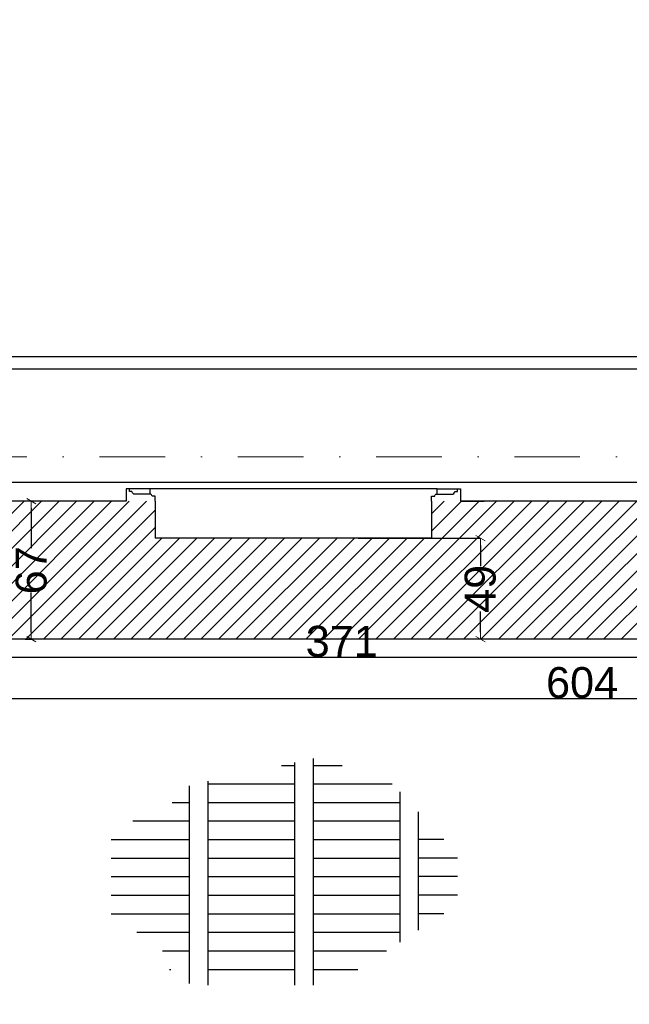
# Model space of a CAD drawing. Header units: millimetres. Extents: x 75543 to 124291, y -109148 to -86372.
# Tile 33 of 99: x 81819 to 84774, y -96076 to -91299. Entities that reach past the tile are written whole.
import ezdxf

# ---------------------------------------------------------------- set-up
doc = ezdxf.new("R2010")
doc.units = ezdxf.units.MM
doc.header["$MEASUREMENT"] = 0
doc.linetypes.add('Dot & Dashed', pattern=[670.277762, 317.5, -176.388889, 0, -176.388874])
for name, color, linetype in [('COKÓŁ', 7, 'Continuous'), ('detalokna', 7, 'Continuous'), ('DIM MALY', 7, 'Continuous'), ('Drawing & Figure', 7, 'Continuous'), ('opaska', 7, 'Continuous'), ('POSADZKI', 7, 'Continuous'), ('Structural - Bearing', 7, 'Continuous'), ('Structural - Grid', 7, 'Continuous')]:
    doc.layers.add(name, color=color, linetype=linetype)
doc.styles.add('STYL_AUTOMATYCZNY_2', font='arial.ttf')
doc.dimstyles.new('STYL_AUTOMATYCZNY__2', dxfattribs={"dimtxt": 150, "dimasz": 34.231941, "dimexe": 0.18, "dimexo": 3, "dimgap": 0, "dimtad": 1, "dimdec": 0, "dimlfac": 0.1, "dimzin": 0, "dimdsep": 46, "dimtxsty": 'STYL_AUTOMATYCZNY_2', "dimblk": 'ARROWHEAD_2', "dimblk1": 'ARROWHEAD_2', "dimblk2": 'ARROWHEAD_2', "dimcen": 0.09, "dimclrd": 5, "dimclre": 5, "dimclrt": 1, "dimadec": 0, "dimazin": 0, "dimtfac": 1, "dimtdec": 4, "dimtmove": 0, "dimatfit": 3, "dimfxl": 0, "dimtolj": 1, "dimtzin": 0, "dimarcsym": 0})
doc.dimstyles.new('STYL_AUTOMATYCZNY__3', dxfattribs={"dimtxt": 150, "dimasz": 34.231941, "dimexe": 0.18, "dimexo": 3, "dimgap": 0, "dimtad": 1, "dimtih": 1, "dimtoh": 1, "dimdec": 0, "dimlfac": 0.1, "dimzin": 0, "dimdsep": 46, "dimtxsty": 'STYL_AUTOMATYCZNY_2', "dimblk": 'ARROWHEAD_2', "dimblk1": 'ARROWHEAD_2', "dimblk2": 'ARROWHEAD_2', "dimcen": 0.09, "dimclrd": 5, "dimclre": 5, "dimclrt": 1, "dimadec": 0, "dimazin": 0, "dimtfac": 1, "dimtdec": 4, "dimtmove": 0, "dimatfit": 3, "dimfxl": 0, "dimtolj": 1, "dimtzin": 0, "dimarcsym": 0})

# ---------------------------------------------------------------- blocks, each defined once
blk = doc.blocks.new('ARROWHEAD_2')
at = {"color": 0, "linetype": 'Continuous', "lineweight": 0}
for p, q in [((0, 0), (-1, 0)), ((-0.38, -0.66), (0.38, 0.66))]:
    blk.add_line(p, q, dxfattribs=at)
blk = doc.blocks.new('*D22')
at = {"layer": 'Defpoints', "color": 0}
for p in [(83457, -93815.2), (84052.4, -94305.2), (84233.4, -94305.2)]:
    blk.add_point(p, dxfattribs=at)
at = {"layer": 'DIM MALY', "color": 5, "lineweight": -2}
for p, q in [((83460, -93815.2), (84052.6, -93815.2)), ((84052.4, -93849.4), (84052.4, -93949.8)), ((84052.4, -94270.9), (84052.4, -94171.1)), ((84230.4, -94305.2), (84052.2, -94305.2))]:
    blk.add_line(p, q, dxfattribs=at)
at = {"layer": 'DIM MALY', "color": 5, "lineweight": -2, "xscale": 34.23194115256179, "yscale": 34.23194115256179, "zscale": 34.23194115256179}
for p, rotation in [((84052.4, -93815.2), 90), ((84052.4, -94305.2), 270)]:
    blk.add_blockref('ARROWHEAD_2', p, dxfattribs=dict(at, rotation=rotation))
at = {"layer": 'DIM MALY', "color": 1, "insert": (84052.4, -94060.5), "char_height": 150, "attachment_point": 5, "rotation": 90, "style": 'STYL_AUTOMATYCZNY_2'}
blk.add_mtext('\\A1;49', dxfattribs=at)
blk = doc.blocks.new('*D436')
at = {"layer": 'Defpoints', "color": 0}
for p in [(85236, -94119.8), (81526, -94220.7), (85236, -94392.6)]:
    blk.add_point(p, dxfattribs=at)
at = {"layer": 'DIM MALY', "color": 5, "lineweight": -2}
for p, q in [((85236, -94122.8), (85236, -94392.8)), ((81526, -94223.7), (81526, -94392.8)), ((81560.3, -94392.6), (85201.8, -94392.6))]:
    blk.add_line(p, q, dxfattribs=at)
at = {"layer": 'DIM MALY', "color": 5, "lineweight": -2, "xscale": 34.23194115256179, "yscale": 34.23194115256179, "zscale": 34.23194115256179, "rotation": 180}
blk.add_blockref('ARROWHEAD_2', (81526, -94392.6), dxfattribs=at)
at = {"layer": 'DIM MALY', "color": 5, "lineweight": -2, "xscale": 34.23194115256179, "yscale": 34.23194115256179, "zscale": 34.23194115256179}
blk.add_blockref('ARROWHEAD_2', (85236, -94392.6), dxfattribs=at)
at = {"layer": 'DIM MALY', "color": 1, "insert": (83380.6, -94316), "char_height": 150, "attachment_point": 5, "style": 'STYL_AUTOMATYCZNY_2'}
blk.add_mtext('\\A1;371', dxfattribs=at)
blk = doc.blocks.new('*D487')
at = {"layer": 'Defpoints', "color": 0}
for p in [(81526, -94145.2), (87566, -94145.2), (87566, -94592.6)]:
    blk.add_point(p, dxfattribs=at)
at = {"layer": 'DIM MALY', "color": 5, "lineweight": -2}
for p, q in [((81526, -94148.2), (81526, -94592.8)), ((87566, -94148.2), (87566, -94592.8)), ((81560.3, -94592.6), (87531.8, -94592.6))]:
    blk.add_line(p, q, dxfattribs=at)
at = {"layer": 'DIM MALY', "color": 5, "lineweight": -2, "xscale": 34.23194115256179, "yscale": 34.23194115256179, "zscale": 34.23194115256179, "rotation": 180}
blk.add_blockref('ARROWHEAD_2', (81526, -94592.6), dxfattribs=at)
at = {"layer": 'DIM MALY', "color": 5, "lineweight": -2, "xscale": 34.23194115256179, "yscale": 34.23194115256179, "zscale": 34.23194115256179}
blk.add_blockref('ARROWHEAD_2', (87566, -94592.6), dxfattribs=at)
at = {"layer": 'DIM MALY', "color": 1, "insert": (84545.6, -94516), "char_height": 150, "attachment_point": 5, "style": 'STYL_AUTOMATYCZNY_2'}
blk.add_mtext('\\A1;604', dxfattribs=at)
blk = doc.blocks.new('*D665')
at = {"layer": 'Defpoints', "color": 0}
for p in [(81875.7, -93635.2), (81962.5, -93635.2), (81842.5, -94305.2)]:
    blk.add_point(p, dxfattribs=at)
at = {"layer": 'DIM MALY', "color": 5, "lineweight": -2}
for p, q in [((81959.5, -93635.2), (81875.5, -93635.2)), ((81875.7, -93669.4), (81875.7, -93862.6)), ((81875.7, -94270.9), (81875.7, -94078.3)), ((81845.5, -94305.2), (81875.8, -94305.2))]:
    blk.add_line(p, q, dxfattribs=at)
at = {"layer": 'DIM MALY', "color": 5, "lineweight": -2, "xscale": 34.23194115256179, "yscale": 34.23194115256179, "zscale": 34.23194115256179}
for p, rotation in [((81875.7, -93635.2), 90), ((81875.7, -94305.2), 270)]:
    blk.add_blockref('ARROWHEAD_2', p, dxfattribs=dict(at, rotation=rotation))
at = {"layer": 'DIM MALY', "color": 1, "insert": (81875.7, -93970.4), "char_height": 150, "attachment_point": 5, "rotation": 90, "style": 'STYL_AUTOMATYCZNY_2'}
blk.add_mtext('\\A1;67', dxfattribs=at)
blk = doc.blocks.new('*D991')
at = {"layer": 'Defpoints', "color": 0}
for p in [(81191, -89541.9), (87897.3, -89541.9), (87897.3, -107560.1)]:
    blk.add_point(p, dxfattribs=at)
at = {"layer": 'DIM MALY', "color": 5, "lineweight": -2}
for p, q in [((81191, -89544.9), (81191, -107560.3)), ((87897.3, -89544.9), (87897.3, -107560.3)), ((81225.3, -107560.1), (87863, -107560.1))]:
    blk.add_line(p, q, dxfattribs=at)
at = {"layer": 'DIM MALY', "color": 5, "lineweight": -2, "xscale": 34.23194115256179, "yscale": 34.23194115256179, "zscale": 34.23194115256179, "rotation": 180}
blk.add_blockref('ARROWHEAD_2', (81191, -107560.1), dxfattribs=at)
at = {"layer": 'DIM MALY', "color": 5, "lineweight": -2, "xscale": 34.23194115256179, "yscale": 34.23194115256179, "zscale": 34.23194115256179}
blk.add_blockref('ARROWHEAD_2', (87897.3, -107560.1), dxfattribs=at)
at = {"layer": 'DIM MALY', "color": 1, "insert": (84543.8, -107483.6), "char_height": 150, "attachment_point": 5, "style": 'STYL_AUTOMATYCZNY_2'}
blk.add_mtext('\\A1;671', dxfattribs=at)

msp = doc.modelspace()

# ---------------------------------------------------------------- hatches: boundary and pattern name
at = {"layer": 'Drawing & Figure'}
h = msp.add_hatch(dxfattribs=at)
h.set_pattern_fill('Common_Brick_0003', color=256, style=0, pattern_type=2)
h.set_pattern_definition([(45, (0, 0), (-42.426407, 42.426407), [])])
h.paths.add_polyline_path([(80796, -95100.2), (80809, -95100.2), (80809, -95112.2, -0.371445), (80822, -95128.1), (80822, -95200.5, 0.436052), (80832, -95210.2), (80832, -95225.2), (80856, -95225.2), (81086, -95225.2), (81286, -95225.2), (81526, -95105.2), (81526, -94305.2), (81537.9, -94305.2), (85236, -94305.2), (85356, -94075.2), (85356, -93635.2), (85356, -93611.2), (85341, -93611.2, 0.436052), (85331.3, -93601.2), (85329.8, -93601.2), (85329.8, -93601.4), (85147.3, -93635.2), (85100.5, -93635.2), (83956, -93635.2), (83816, -93635.2), (83816, -93815.2), (82476.1, -93815.2), (82476.1, -93635.2), (82336, -93635.2), (80856, -93635.2), (80856, -95085.2), (80796, -95085.2)])

# ---------------------------------------------------------------- linework, layer by layer
at = {"layer": 'COKÓŁ'}
msp.add_line((87457.3, -93545.2), (80766, -93545.2), dxfattribs=at)
at = {"layer": 'detalokna'}
for p, q in [((82449.8, -93575.2), (82351.1, -93575.2)), ((83842.3, -93575.2), (83941, -93575.2))]:
    msp.add_line(p, q, dxfattribs=at)
msp.add_lwpolyline([(83842.3, -93601.2), (83842.3, -93575.1), (82449.8, -93575.2), (82449.8, -93601.4)], dxfattribs=at)
at = {"layer": 'opaska'}
for points in [[(90903.9, -92395.2), (86907.3, -92395.2), (86907.3, -92995.2), (80216, -92995.2), (80216, -95790.1)], [(85854.1, -92935.2), (80156, -92935.2), (80156, -95738.3)]]:
    msp.add_lwpolyline(points, dxfattribs=at)
at = {"layer": 'POSADZKI'}
for p, q in [((83088, -94916.7), (83151.4, -94916.7)), ((83151.4, -94903), (83151.4, -95982.5)), ((83241.4, -94883.6), (83241.4, -95982.5)), ((83241.4, -94916.7), (83382.6, -94916.7)), ((82731.4, -94993.7), (82731.4, -95982.5)), ((82731.4, -95006.7), (83151.4, -95006.7)), ((83241.4, -95006.7), (83625.5, -95006.7)), ((82641.4, -95015.5), (82641.4, -95975.7)), ((83661.4, -95045.6), (83661.4, -95774.9)), ((82558.7, -95096.7), (82641.4, -95096.7)), ((82731.4, -95096.7), (83151.4, -95096.7)), ((83241.4, -95096.7), (83661.4, -95096.7)), ((83751.4, -95143), (83751.4, -95716.6)), ((82367.3, -95186.7), (82641.4, -95186.7)), ((82731.4, -95186.7), (83151.4, -95186.7)), ((83241.4, -95186.7), (83661.4, -95186.7)), ((82263.3, -95276.7), (82641.4, -95276.7)), ((82731.4, -95276.7), (83151.4, -95276.7)), ((83241.4, -95276.7), (83661.4, -95276.7)), ((83875, -95276.7), (83751.4, -95276.7)), ((82263.3, -95366.7), (82641.4, -95366.7)), ((82731.4, -95366.7), (83151.4, -95366.7)), ((83241.4, -95366.7), (83661.4, -95366.7)), ((83940.8, -95366.7), (83751.4, -95366.7)), ((82263.3, -95456.7), (82641.4, -95456.7)), ((82731.4, -95456.7), (83151.4, -95456.7)), ((83241.4, -95456.7), (83661.4, -95456.7)), ((83940.8, -95456.7), (83751.4, -95456.7)), ((82263.3, -95546.7), (82641.4, -95546.7)), ((82731.4, -95546.7), (83151.4, -95546.7)), ((83241.4, -95546.7), (83661.4, -95546.7)), ((83940.8, -95546.7), (83751.4, -95546.7)), ((82263.3, -95636.7), (82641.4, -95636.7)), ((82731.4, -95636.7), (83151.4, -95636.7)), ((83241.4, -95636.7), (83661.4, -95636.7)), ((83874.8, -95636.7), (83751.4, -95636.7)), ((82387.5, -95726.7), (82641.4, -95726.7)), ((82731.4, -95726.7), (83151.4, -95726.7)), ((83241.4, -95726.7), (83661.4, -95726.7)), ((82511.8, -95816.7), (82641.4, -95816.7)), ((82731.4, -95816.7), (83151.4, -95816.7)), ((83241.4, -95816.7), (83596.8, -95816.7)), ((82546.1, -95906.7), (82551.4, -95906.7)), ((82731.4, -95906.7), (83151.4, -95906.7)), ((83241.4, -95906.7), (83457.9, -95906.7))]:
    msp.add_line(p, q, dxfattribs=at)
at = {"layer": 'Structural - Bearing'}
for p, q in [((82336, -93635.2), (80856, -93635.2)), ((82476.1, -93635.2), (82476.1, -93815.2)), ((83816, -93635.2), (83816, -93815.2)), ((85216, -93635.2), (83956, -93635.2)), ((83816, -93815.2), (82476.1, -93815.2)), ((85236, -94305.2), (81526, -94305.2))]:
    msp.add_line(p, q, dxfattribs=at)
for points in [[(82476.1, -93635.2), (82476.1, -93611.2), (82461.1, -93611.2, 0.436052), (82451.3, -93601.2), (82378.9, -93601.2, -0.371445), (82363.1, -93588.2), (82351.1, -93588.2), (82351.1, -93575.2), (82336.1, -93575.2), (82336.1, -93635.2), (82220.5, -93635.2)], [(83816, -93635.2), (83816, -93611.2), (83831, -93611.2, -0.436052), (83840.8, -93601.2), (83913.1, -93601.2, 0.371445), (83929, -93588.2), (83941, -93588.2), (83941, -93575.2), (83956, -93575.2), (83956, -93635.2), (84071.6, -93635.2)]]:
    msp.add_lwpolyline(points, format="xyb", dxfattribs=at)
at = {"layer": 'Structural - Grid', "linetype": 'Dot & Dashed', "lineweight": 15}
msp.add_line((118724.5, -93420.2), (80780, -93420.2), dxfattribs=at)

# ---------------------------------------------------------------- dimensions: what is measured, and where the dimension line sits
at = {"layer": 'DIM MALY'}
for base, p1, p2, picture, middle in [((87897.3, -107560.1), (81191, -89541.9), (87897.3, -89541.9), '*D991', (84543.8, -107560.1)), ((85236, -94392.6), (81526, -94220.7), (85236, -94119.8), '*D436', (83380.6, -94392.6)), ((87566, -94592.6), (81526, -94145.2), (87566, -94145.2), '*D487', (84545.6, -94592.6))]:
    dim = msp.add_linear_dim(base=base, p1=p1, p2=p2, dimstyle='STYL_AUTOMATYCZNY__3', dxfattribs=at)
    dim.commit()
    dim.dimension.update_dxf_attribs({"geometry": picture, "text_midpoint": middle, "dimtype": 160})
for base, p1, p2, angle, picture, middle in [((81875.7, -93635.2), (81842.5, -94305.2), (81962.5, -93635.2), 90, '*D665', (81875.7, -93970.4)), ((84052.4, -94305.2), (83457, -93815.2), (84233.4, -94305.2), 270, '*D22', (84052.4, -94060.5))]:
    dim = msp.add_linear_dim(base=base, p1=p1, p2=p2, angle=angle, dimstyle='STYL_AUTOMATYCZNY__2', dxfattribs=at)
    dim.commit()
    dim.dimension.update_dxf_attribs({"geometry": picture, "text_midpoint": middle, "dimtype": 160, "text_rotation": 90})

doc.saveas('drawing.dxf')
